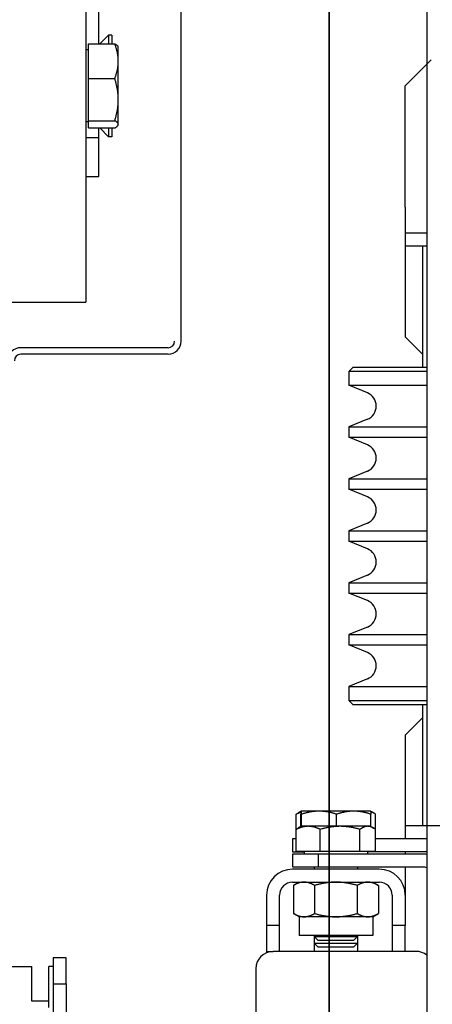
# Model space of a CAD drawing. Header units: millimetres. Extents: x 49320 to 60117, y -4209 to 20568.
# Tile 222 of 252: x 52276 to 52286, y 6226 to 6249. Entities that reach past the tile are written whole.
import ezdxf

# ---------------------------------------------------------------- set-up
doc = ezdxf.new("R2010")
doc.units = ezdxf.units.MM
doc.linetypes.add('ACAD_ISO10W100', pattern=[18.5, 12, -3, 0.5, -3])
doc.linetypes.add('Kropki i Kreski', pattern=[72, 36, -18, 0, -18])
doc.layers.add('_AA przekroje', color=7, linetype='Continuous', lineweight=40)
doc.layers.add('_mt_hatch żelbet', color=8, linetype='Continuous', lineweight=9)
for name, color, linetype in [('_mt_widok', 253, 'Continuous'), ('ARCATA', 4, 'Continuous'), ('ASSI', 3, 'ACAD_ISO10W100'), ('CABINA', 7, 'Continuous')]:
    doc.layers.add(name, color=color, linetype=linetype)

# ---------------------------------------------------------------- blocks, each defined once
blk = doc.blocks.new('G$C0D909F68')
at = {"layer": '_AA przekroje', "color": 7, "linetype": 'Kropki i Kreski', "lineweight": 35, "ltscale": 2}
blk.add_line((0, -2025.892), (0, 0), dxfattribs=at)
blk = doc.blocks.new('WINDA 1 DZ')
at = {"layer": 'ARCATA', "color": 5, "true_color": 0x1414ff}
for p, q in [((43.325, 123.2), (43.325, 171.1)), ((41.125, 164.1), (41.125, 124.1)), ((41.425, 130.072), (41.425, 130.986)), ((41.447, 130.072), (41.649, 130.274)), ((41.725, 130.274), (41.649, 130.274)), ((41.649, 130.274), (41.649, 130.072)), ((41.725, 130.274), (41.725, 130.072)), ((41.185, 129.932), (41.125, 129.932)), ((41.185, 130.072), (41.795, 130.072)), ((41.185, 129.268), (41.185, 130.072)), ((41.875, 130), (41.868, 130.012)), ((41.875, 129.67), (41.875, 130)), ((48.5, 129.1), (49.1, 129.7)), ((41.875, 128.782), (41.875, 129.67)), ((41.185, 128.296), (41.185, 129.268)), ((41.185, 129.268), (41.795, 129.268)), ((48.5, 126.3), (48.5, 129.1)), ((41.875, 128.212), (41.875, 128.782)), ((41.185, 128.269), (41.125, 128.269)), ((41.185, 128.296), (41.795, 128.296)), ((41.185, 128.128), (41.185, 128.296)), ((41.185, 128.128), (41.795, 128.128)), ((41.425, 127.899), (41.425, 128.128)), ((41.447, 128.128), (41.649, 127.926)), ((41.649, 128.128), (41.649, 127.926)), ((41.725, 128.128), (41.725, 127.926)), ((41.875, 128.2), (41.868, 128.188)), ((41.875, 128.2), (41.875, 128.212)), ((41.425, 127.899), (41.125, 127.899)), ((41.425, 127.007), (41.425, 127.899)), ((41.725, 127.926), (41.649, 127.926)), ((41.125, 127.007), (41.425, 127.007)), ((48.5, 126.3), (48.5, 125.7)), ((48.5, 125.7), (48.5, 125.4)), ((49, 125.7), (48.5, 125.7)), ((48.5, 125.4), (49, 125.4)), ((48.5, 125.4), (48.5, 123.3)), ((48.9, 125.4), (48.9, 122.6)), ((37.545, 124.1), (40.525, 124.1)), ((40.525, 124.1), (41.125, 124.1)), ((48.9, 122.9), (48.5, 123.3)), ((43.025, 123.05), (39.625, 123.05)), ((43.025, 122.9), (39.625, 122.9)), ((47.3, 122.6), (47.2, 122.5)), ((49, 122.5), (47.2, 122.5)), ((47.2, 122.5), (47.2, 122.181)), ((47.3, 122.6), (49, 122.6)), ((47.2, 122.181), (49, 122.181)), ((47.626, 122.005), (47.2, 122.181)), ((47.626, 121.395), (47.2, 121.219)), ((47.2, 121.219), (49, 121.219)), ((47.2, 121.219), (47.2, 120.981)), ((47.2, 120.981), (49, 120.981)), ((47.626, 120.805), (47.2, 120.981)), ((47.626, 120.195), (47.2, 120.019)), ((47.2, 120.019), (49, 120.019)), ((47.2, 120.019), (47.2, 119.781)), ((47.2, 119.781), (49, 119.781)), ((47.626, 119.605), (47.2, 119.781)), ((47.626, 118.995), (47.2, 118.819)), ((47.2, 118.819), (47.2, 118.581)), ((47.2, 118.819), (49, 118.819)), ((47.2, 118.581), (49, 118.581)), ((47.626, 118.405), (47.2, 118.581)), ((47.626, 117.795), (47.2, 117.619)), ((47.2, 117.619), (47.2, 117.381)), ((47.2, 117.619), (49, 117.619)), ((47.626, 117.205), (47.2, 117.381)), ((47.2, 117.381), (49, 117.381)), ((47.626, 116.595), (47.2, 116.419)), ((47.2, 116.419), (47.2, 116.181)), ((47.2, 116.419), (49, 116.419)), ((47.2, 116.181), (49, 116.181)), ((47.626, 116.005), (47.2, 116.181)), ((47.626, 115.395), (47.2, 115.219)), ((47.2, 115.219), (47.2, 114.9)), ((47.2, 115.219), (49, 115.219)), ((47.3, 114.8), (47.2, 114.9)), ((47.2, 114.9), (49, 114.9)), ((49, 114.8), (47.3, 114.8)), ((48.9, 114.8), (48.9, 112)), ((48.5, 114.1), (48.9, 114.5)), ((48.5, 114.1), (48.5, 112)), ((45.983, 111.919), (45.983, 112.269)), ((46.1, 112.34), (46.03, 112.3)), ((46.093, 111.986), (46.093, 112.269)), ((46.1, 112.34), (46.1, 112.34)), ((46.1, 112.34), (46.1, 112.34)), ((46.511, 112.34), (46.1, 112.34)), ((46.107, 111.99), (46.107, 112.269)), ((47.311, 112.34), (46.511, 112.34)), ((46.915, 111.99), (46.915, 112.269)), ((47.7, 112.34), (47.311, 112.34)), ((47.7, 112.34), (47.77, 112.3)), ((47.7, 112.34), (47.7, 112.34)), ((47.707, 111.986), (47.707, 112.269)), ((47.817, 111.919), (47.817, 112.269)), ((46.1, 111.99), (46.03, 111.95)), ((46.26, 111.99), (46.1, 111.99)), ((46.996, 111.99), (46.26, 111.99)), ((47.636, 111.99), (46.996, 111.99)), ((47.7, 111.99), (47.636, 111.99)), ((47.7, 111.99), (47.77, 111.95)), ((48.5, 112), (48.5, 111.7)), ((49, 112), (48.5, 112)), ((45.983, 111.41), (45.983, 111.919)), ((46.538, 111.41), (46.538, 111.919)), ((47.455, 111.41), (47.455, 111.919)), ((47.817, 111.41), (47.817, 111.919)), ((45.983, 111.7), (45.9, 111.7)), ((45.9, 111.7), (45.9, 111.4)), ((49, 111.7), (47.817, 111.7)), ((45.9, 111.4), (46.169, 111.4)), ((45.9, 111.35), (45.9, 111.05)), ((46.5, 111.35), (45.9, 111.35)), ((46.538, 111.41), (45.983, 111.41)), ((46.169, 111.41), (46.169, 111.35)), ((48.9, 111.35), (46.5, 111.35)), ((46.5, 111.05), (46.5, 111.35)), ((47.455, 111.41), (46.538, 111.41)), ((47.817, 111.41), (47.455, 111.41)), ((47.632, 111.41), (47.632, 111.35)), ((49, 111.4), (47.632, 111.4)), ((48.5, 111.4), (48.5, 111.35)), ((45.9, 111.05), (46.5, 111.05)), ((46.4, 111.05), (46.4, 111)), ((46.5, 111.05), (48.9, 111.05)), ((47.4, 111.05), (47.4, 111)), ((48.5, 111.05), (48.5, 110.4)), ((47.9, 111), (45.9, 111)), ((45.9, 110.7), (47.9, 110.7)), ((46.05, 110.7), (45.919, 110.624)), ((45.919, 110.624), (45.919, 109.976)), ((46.409, 110.624), (46.409, 109.976)), ((47.391, 110.624), (47.391, 109.976)), ((47.75, 110.7), (47.881, 110.624)), ((47.881, 110.624), (47.881, 109.976)), ((45.3, 110.4), (45.3, 109.7)), ((45.6, 109.7), (45.6, 110.4)), ((48.2, 110.4), (48.2, 109.7)), ((48.5, 110.4), (48.5, 109.7)), ((46.05, 109.9), (45.919, 109.976)), ((46.164, 109.9), (46.05, 109.9)), ((46.05, 109.9), (46.05, 109.47)), ((46.9, 109.9), (46.164, 109.9)), ((47.636, 109.9), (46.9, 109.9)), ((47.75, 109.9), (47.636, 109.9)), ((47.75, 109.9), (47.881, 109.976)), ((47.75, 109.9), (47.75, 109.47)), ((45.6, 109.7), (45.3, 109.7)), ((45.3, 109.7), (45.3, 109.1)), ((45.6, 109.1), (45.6, 109.7)), ((48.5, 109.7), (48.2, 109.7)), ((48.2, 109.7), (48.2, 109.1)), ((48.5, 109.1), (48.5, 109.7)), ((47.75, 109.47), (46.05, 109.47)), ((46.4, 109.47), (46.4, 109.442)), ((46.4, 109.442), (46.4, 109.292)), ((46.4, 109.442), (47.4, 109.442)), ((46.492, 109.35), (46.4, 109.442)), ((47.308, 109.35), (47.4, 109.442)), ((47.4, 109.47), (47.4, 109.442)), ((47.4, 109.442), (47.4, 109.292)), ((46.492, 109.2), (46.4, 109.292)), ((46.4, 109.292), (47.4, 109.292)), ((46.4, 109.292), (46.4, 109.1)), ((47.308, 109.35), (46.492, 109.35)), ((47.308, 109.2), (47.4, 109.292)), ((47.4, 109.292), (47.4, 109.1)), ((45.3, 109.1), (45.3, 109.071)), ((45.3, 109.1), (45.45, 109.1)), ((48.75, 109.1), (45.45, 109.1)), ((47.308, 109.2), (46.492, 109.2)), ((40.375, 108.95), (40.375, 108.35)), ((40.675, 108.95), (40.375, 108.95)), ((40.675, 108.35), (40.675, 108.95)), ((38.851, 108.75), (39.875, 108.75)), ((39.875, 107.95), (39.875, 108.75)), ((40.275, 108.15), (40.275, 108.75)), ((40.375, 108.75), (40.275, 108.75)), ((45.05, 108.7), (45.05, 106.7)), ((40.375, 108.35), (40.375, 96.72)), ((40.375, 108.35), (40.675, 108.35)), ((40.675, 108.35), (40.675, 106.125)), ((40.275, 107.805), (40.275, 108.15)), ((40.275, 107.95), (39.875, 107.95))]:
    blk.add_line(p, q, dxfattribs=at)
for centre, radius, start, end in [((43.025, 123.2), 0.3, 270, 0), ((43.025, 123.2), 0.15, 270, 0), ((39.625, 122.75), 0.3, 90, 180), ((39.625, 122.75), 0.15, 90, 180), ((47.5, 121.7), 0.33, 292.5, 67.5), ((47.5, 120.5), 0.33, 292.5, 67.5), ((47.5, 119.3), 0.33, 292.5, 67.5), ((47.5, 118.1), 0.33, 292.5, 67.5), ((47.5, 116.9), 0.33, 292.5, 67.5), ((47.5, 115.7), 0.33, 292.5, 67.5), ((48.9, 110.75), 0.6, 80.4059, 90), ((48.9, 110.75), 0.3, 70.5288, 90), ((45.9, 110.4), 0.6, 90, 180), ((47.9, 110.4), 0.6, 0, 90), ((45.9, 110.4), 0.3, 90, 180), ((47.9, 110.4), 0.3, 0, 90), ((45.45, 108.7), 0.4, 90, 180), ((48.75, 108.7), 0.4, 51.3178, 90)]:
    blk.add_arc(centre, radius, start, end, dxfattribs=at)
for points, weights in [([(41.875, 129.67), (41.875, 129.857), (41.795, 130.072)], [1, 1.0379548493, 1]), ([(41.795, 130.072), (41.852, 130.04), (41.868, 130.012)], [1, 1.02672726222, 1.01581261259]), ([(41.795, 129.268), (41.875, 129.483), (41.875, 129.67)], [1, 1.0379548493, 1]), ([(41.875, 128.782), (41.875, 129.007), (41.795, 129.268)], [1, 1.0379548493, 1]), ([(41.795, 128.296), (41.875, 128.556), (41.875, 128.782)], [1, 1.0379548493, 1]), ([(41.875, 128.212), (41.875, 128.251), (41.795, 128.296)], [1, 1.0379548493, 1]), ([(41.795, 128.128), (41.875, 128.173), (41.875, 128.212)], [1, 1.0379548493, 1]), ([(46.096, 112.314), (46.042, 112.297), (45.983, 112.269)], [1.01801164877, 1.01469631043, 1]), ([(45.983, 112.269), (46.007, 112.287), (46.03, 112.3)], [1, 1.00929809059, 1.01404053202]), ([(46.1, 112.34), (46.097, 112.34), (46.093, 112.269)], [1, 1.0379548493, 1]), ([(46.107, 112.269), (46.103, 112.34), (46.1, 112.34)], [1, 1.0379548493, 1]), ([(46.511, 112.34), (46.324, 112.34), (46.107, 112.269)], [1, 1.0379548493, 1]), ([(46.915, 112.269), (46.698, 112.34), (46.511, 112.34)], [1, 1.0379548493, 1]), ([(47.311, 112.34), (47.127, 112.34), (46.915, 112.269)], [1, 1.0379548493, 1]), ([(47.707, 112.269), (47.495, 112.34), (47.311, 112.34)], [1, 1.0379548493, 1]), ([(47.7, 112.34), (47.703, 112.338), (47.707, 112.269)], [1.0020851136, 1.03688196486, 1]), ([(47.817, 112.269), (47.756, 112.313), (47.703, 112.33)], [1, 1.02341796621, 1.01793837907]), ([(46.26, 111.99), (46.132, 111.99), (45.983, 111.919)], [1, 1.0379548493, 1]), ([(45.983, 111.919), (46.007, 111.937), (46.03, 111.95)], [1, 1.00929809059, 1.01404053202]), ([(46.538, 111.919), (46.389, 111.99), (46.26, 111.99)], [1, 1.0379548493, 1]), ([(46.996, 111.99), (46.784, 111.99), (46.538, 111.919)], [1, 1.0379548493, 1]), ([(47.455, 111.919), (47.209, 111.99), (46.996, 111.99)], [1, 1.0379548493, 1]), ([(47.636, 111.99), (47.552, 111.99), (47.455, 111.919)], [1, 1.0379548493, 1]), ([(47.817, 111.919), (47.72, 111.99), (47.636, 111.99)], [1, 1.0379548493, 1]), ([(46.164, 110.7), (46.05, 110.7), (45.919, 110.624)], [1, 1.0379548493, 1]), ([(46.409, 110.624), (46.278, 110.7), (46.164, 110.7)], [1, 1.0379548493, 1]), ([(46.9, 110.7), (46.672, 110.7), (46.409, 110.624)], [1, 1.0379548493, 1]), ([(47.391, 110.624), (47.128, 110.7), (46.9, 110.7)], [1, 1.0379548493, 1]), ([(47.636, 110.7), (47.522, 110.7), (47.391, 110.624)], [1, 1.0379548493, 1]), ([(47.881, 110.624), (47.75, 110.7), (47.636, 110.7)], [1, 1.0379548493, 1]), ([(45.919, 109.976), (46.05, 109.9), (46.164, 109.9)], [1, 1.0379548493, 1]), ([(46.164, 109.9), (46.278, 109.9), (46.409, 109.976)], [1, 1.0379548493, 1]), ([(46.409, 109.976), (46.672, 109.9), (46.9, 109.9)], [1, 1.0379548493, 1]), ([(46.9, 109.9), (47.128, 109.9), (47.391, 109.976)], [1, 1.0379548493, 1]), ([(47.391, 109.976), (47.522, 109.9), (47.636, 109.9)], [1, 1.0379548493, 1]), ([(47.636, 109.9), (47.75, 109.9), (47.881, 109.976)], [1, 1.0379548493, 1])]:
    blk.add_rational_spline(points, weights, degree=2, dxfattribs=at)
at = {"layer": 'ASSI', "color": 5, "ltscale": 5, "true_color": 0x1414ff}
blk.add_line((164, 112), (49, 112), dxfattribs=at)
at = {"layer": 'CABINA', "color": 5, "true_color": 0x1414ff}
blk.add_line((49, 186), (49, 38), dxfattribs=at)

msp = doc.modelspace()

# ---------------------------------------------------------------- hatches: boundary and pattern name
at = {"layer": '_mt_hatch żelbet', "ltscale": 2, "transparency": 33554687}
h = msp.add_hatch(dxfattribs=at)
h.set_pattern_fill('ANSI36', color=8)
h.set_pattern_definition([(45, (55916.924, 9594.0647), (1.683798, 6.173926), [7.9375, -1.5875, 0, -1.5875])])
edge = h.paths.add_edge_path()
edge.add_line((52283.322, 6133.302), (52251.576, 6133.302))
edge.add_line((52251.576, 6133.302), (52251.576, 6215.702))
edge.add_line((52251.576, 6215.702), (52249.726, 6215.702))
edge.add_line((52249.726, 6215.702), (52249.676, 6215.752))
edge.add_arc((52249.626, 6215.752), 0.05, 0, 90)
edge.add_line((52249.626, 6215.802), (52247.126, 6215.802))
edge.add_line((52247.126, 6215.802), (52247.126, 6215.727))
edge.add_line((52247.126, 6215.727), (52247.101, 6215.702))
edge.add_line((52247.101, 6215.702), (52246.901, 6215.702))
edge.add_line((52246.901, 6215.702), (52246.876, 6215.727))
edge.add_line((52246.876, 6215.727), (52246.876, 6215.802))
edge.add_line((52246.876, 6215.802), (52246.826, 6215.802))
edge.add_line((52246.826, 6215.802), (52246.826, 6216.802))
edge.add_line((52246.826, 6216.802), (52246.876, 6216.802))
edge.add_line((52246.876, 6216.802), (52246.876, 6216.877))
edge.add_line((52246.876, 6216.877), (52246.901, 6216.902))
edge.add_line((52246.901, 6216.902), (52247.101, 6216.902))
edge.add_line((52247.101, 6216.902), (52247.126, 6216.877))
edge.add_line((52247.126, 6216.877), (52247.126, 6216.802))
edge.add_line((52247.126, 6216.802), (52249.626, 6216.802))
edge.add_arc((52249.626, 6216.852), 0.05, 270, 360)
edge.add_line((52249.676, 6216.852), (52249.726, 6216.902))
edge.add_line((52249.726, 6216.902), (52251.576, 6216.902))
edge.add_line((52251.576, 6216.902), (52251.576, 6223.702))
edge.add_line((52251.576, 6223.702), (52249.726, 6223.702))
edge.add_line((52249.726, 6223.702), (52249.676, 6223.752))
edge.add_arc((52249.626, 6223.752), 0.05, 0, 90)
edge.add_line((52249.626, 6223.802), (52247.126, 6223.802))
edge.add_line((52247.126, 6223.802), (52247.126, 6223.727))
edge.add_line((52247.126, 6223.727), (52247.101, 6223.702))
edge.add_line((52247.101, 6223.702), (52246.901, 6223.702))
edge.add_line((52246.901, 6223.702), (52246.876, 6223.727))
edge.add_line((52246.876, 6223.727), (52246.876, 6223.802))
edge.add_line((52246.876, 6223.802), (52246.826, 6223.802))
edge.add_line((52246.826, 6223.802), (52246.826, 6223.677))
edge.add_arc((52246.801, 6223.677), 0.025, 270, 360, ccw=False)
edge.add_line((52246.801, 6223.652), (52245.451, 6223.652))
edge.add_arc((52245.451, 6223.677), 0.025, 180, 270, ccw=False)
edge.add_line((52245.426, 6223.699), (52245.426, 6223.798))
edge.add_line((52245.426, 6223.798), (52244.192, 6223.702))
edge.add_arc((52244.176, 6223.901), 0.2, 180, 274.4517, ccw=False)
edge.add_line((52243.976, 6223.901), (52243.976, 6224.702))
edge.add_arc((52244.176, 6224.702), 0.2, 85.5483, 180, ccw=False)
edge.add_line((52244.192, 6224.902), (52245.426, 6224.805))
edge.add_line((52245.426, 6224.805), (52245.426, 6224.926))
edge.add_arc((52245.451, 6224.927), 0.025, 90, 180, ccw=False)
edge.add_line((52245.451, 6224.952), (52246.801, 6224.952))
edge.add_arc((52246.801, 6224.927), 0.025, 0, 90, ccw=False)
edge.add_line((52246.826, 6224.927), (52246.826, 6224.802))
edge.add_line((52246.826, 6224.802), (52246.876, 6224.802))
edge.add_line((52246.876, 6224.802), (52246.876, 6224.877))
edge.add_line((52246.876, 6224.877), (52246.901, 6224.902))
edge.add_line((52246.901, 6224.902), (52247.101, 6224.902))
edge.add_line((52247.101, 6224.902), (52247.126, 6224.877))
edge.add_line((52247.126, 6224.877), (52247.126, 6224.802))
edge.add_line((52247.126, 6224.802), (52249.626, 6224.802))
edge.add_arc((52249.626, 6224.852), 0.05, 270, 360)
edge.add_line((52249.676, 6224.852), (52249.726, 6224.902))
edge.add_line((52249.726, 6224.902), (52251.576, 6224.902))
edge.add_line((52251.576, 6224.902), (52251.576, 6290.052))
edge.add_line((52251.576, 6290.052), (52249.726, 6290.052))
edge.add_line((52249.726, 6290.052), (52249.676, 6290.102))
edge.add_arc((52249.626, 6290.102), 0.05, 0, 90)
edge.add_line((52249.626, 6290.152), (52247.126, 6290.152))
edge.add_line((52247.126, 6290.152), (52247.126, 6290.077))
edge.add_line((52247.126, 6290.077), (52247.101, 6290.052))
edge.add_line((52247.101, 6290.052), (52246.901, 6290.052))
edge.add_line((52246.901, 6290.052), (52246.876, 6290.077))
edge.add_line((52246.876, 6290.077), (52246.876, 6290.152))
edge.add_line((52246.876, 6290.152), (52246.826, 6290.152))
edge.add_line((52246.826, 6290.152), (52246.826, 6290.027))
edge.add_arc((52246.801, 6290.027), 0.025, 270, 360, ccw=False)
edge.add_line((52246.801, 6290.002), (52245.451, 6290.002))
edge.add_arc((52245.451, 6290.027), 0.025, 180, 270, ccw=False)
edge.add_line((52245.426, 6290.027), (52245.426, 6290.148))
edge.add_line((52245.426, 6290.148), (52244.692, 6290.052))
edge.add_arc((52244.676, 6290.251), 0.2, 180, 274.4517, ccw=False)
edge.add_line((52244.476, 6290.251), (52244.476, 6291.052))
edge.add_arc((52244.676, 6291.052), 0.2, 85.5483, 180, ccw=False)
edge.add_line((52244.692, 6291.252), (52245.426, 6291.155))
edge.add_line((52245.426, 6291.155), (52245.426, 6291.277))
edge.add_arc((52245.451, 6291.277), 0.025, 90, 180, ccw=False)
edge.add_line((52245.451, 6291.302), (52246.801, 6291.302))
edge.add_arc((52246.801, 6291.277), 0.025, 0, 90, ccw=False)
edge.add_line((52246.826, 6291.277), (52246.826, 6291.152))
edge.add_line((52246.826, 6291.152), (52246.876, 6291.152))
edge.add_line((52246.876, 6291.152), (52246.876, 6291.227))
edge.add_line((52246.876, 6291.227), (52246.901, 6291.252))
edge.add_line((52246.901, 6291.252), (52247.101, 6291.252))
edge.add_line((52247.101, 6291.252), (52247.126, 6291.227))
edge.add_line((52247.126, 6291.227), (52247.126, 6291.152))
edge.add_line((52247.126, 6291.152), (52249.626, 6291.152))
edge.add_arc((52249.626, 6291.202), 0.05, 270, 360)
edge.add_line((52249.676, 6291.202), (52249.726, 6291.252))
edge.add_line((52249.726, 6291.252), (52251.576, 6291.252))
edge.add_line((52251.576, 6291.252), (52251.576, 6300.152))
edge.add_line((52251.576, 6300.152), (52249.726, 6300.152))
edge.add_line((52249.726, 6300.152), (52249.676, 6300.202))
edge.add_arc((52249.626, 6300.202), 0.05, 0, 90)
edge.add_line((52249.626, 6300.252), (52247.126, 6300.252))
edge.add_line((52247.126, 6300.252), (52247.126, 6300.177))
edge.add_line((52247.126, 6300.177), (52247.101, 6300.152))
edge.add_line((52247.101, 6300.152), (52246.901, 6300.152))
edge.add_line((52246.901, 6300.152), (52246.876, 6300.177))
edge.add_line((52246.876, 6300.177), (52246.876, 6300.252))
edge.add_line((52246.876, 6300.252), (52246.826, 6300.252))
edge.add_line((52246.826, 6300.252), (52246.826, 6300.127))
edge.add_arc((52246.801, 6300.127), 0.025, 270, 360, ccw=False)
edge.add_line((52246.801, 6300.102), (52246.445, 6300.102))
edge.add_spline(control_points=[(52246.436, 6300.113), (52246.436, 6300.113), (52246.436, 6300.113), (52246.436, 6300.113), (52246.435, 6300.113), (52246.432, 6300.114), (52246.429, 6300.115), (52246.422, 6300.117), (52246.418, 6300.117), (52246.407, 6300.119), (52246.401, 6300.12), (52246.389, 6300.12), (52246.382, 6300.121), (52246.376, 6300.121)], knot_values=[0.024008, 0.024008, 0.024008, 0.024008, 0.028269, 0.028269, 0.039404, 0.039404, 0.055597, 0.055597, 0.075883, 0.075883, 0.097542, 0.097542, 0.117485, 0.117485, 0.117485, 0.117485], degree=3, periodic=0)
edge.add_line((52246.376, 6300.121), (52245.576, 6300.121))
edge.add_spline(control_points=[(52245.576, 6300.103), (52245.57, 6300.103), (52245.565, 6300.103), (52245.545, 6300.104), (52245.532, 6300.104), (52245.507, 6300.105), (52245.496, 6300.106), (52245.475, 6300.109), (52245.465, 6300.111), (52245.451, 6300.116), (52245.445, 6300.119), (52245.436, 6300.126), (52245.433, 6300.13), (52245.428, 6300.14), (52245.426, 6300.146), (52245.426, 6300.151)], knot_values=[0, 0, 0, 0, 0.0173, 0.0173, 0.057137, 0.057137, 0.096974, 0.096974, 0.13681, 0.13681, 0.163111, 0.163111, 0.180869, 0.180869, 0.199184, 0.199184, 0.199184, 0.199184], degree=3, periodic=0)
edge.add_line((52245.426, 6300.151), (52245.426, 6300.248))
edge.add_line((52245.426, 6300.248), (52244.692, 6300.152))
edge.add_arc((52244.676, 6300.351), 0.2, 180, 274.4517, ccw=False)
edge.add_line((52244.476, 6300.351), (52244.476, 6301.152))
edge.add_arc((52244.676, 6301.152), 0.2, 85.5483, 180, ccw=False)
edge.add_line((52244.692, 6301.352), (52245.426, 6301.255))
edge.add_line((52245.426, 6301.255), (52245.426, 6301.377))
edge.add_arc((52245.451, 6301.377), 0.025, 90, 180, ccw=False)
edge.add_line((52245.451, 6301.402), (52246.801, 6301.402))
edge.add_arc((52246.801, 6301.377), 0.025, 0, 90, ccw=False)
edge.add_line((52246.826, 6301.377), (52246.826, 6301.252))
edge.add_line((52246.826, 6301.252), (52246.876, 6301.252))
edge.add_line((52246.876, 6301.252), (52246.876, 6301.327))
edge.add_line((52246.876, 6301.327), (52246.901, 6301.352))
edge.add_line((52246.901, 6301.352), (52247.101, 6301.352))
edge.add_line((52247.101, 6301.352), (52247.126, 6301.327))
edge.add_line((52247.126, 6301.327), (52247.126, 6301.252))
edge.add_line((52247.126, 6301.252), (52249.626, 6301.252))
edge.add_arc((52249.626, 6301.302), 0.05, 270, 360)
edge.add_line((52249.676, 6301.302), (52249.726, 6301.352))
edge.add_line((52249.726, 6301.352), (52251.576, 6301.352))
edge.add_line((52251.576, 6301.352), (52251.576, 6327.302))
edge.add_line((52251.576, 6327.302), (52283.322, 6327.302))
edge.add_line((52283.322, 6327.302), (52283.322, 6342.201))
edge.add_line((52283.322, 6342.201), (52236.576, 6342.201))
edge.add_line((52236.576, 6342.201), (52236.576, 6118.302))
edge.add_line((52236.576, 6118.302), (52283.322, 6118.302))
edge.add_line((52283.322, 6118.301), (52283.322, 6133.302))
h.paths.add_polyline_path([(52431.576, 6342.201), (52283.322, 6342.201), (52283.322, 6327.302), (52416.576, 6327.302), (52416.571, 6227.202), (52416.571, 6228.102), (52415.301, 6228.102), (52414.901, 6228.102), (52415.901, 6227.102), (52415.901, 6213.502), (52414.901, 6212.502), (52415.301, 6212.502), (52416.571, 6212.502), (52416.576, 6213.402), (52416.576, 6144.302), (52431.576, 6129.302)])
h.paths.add_polyline_path([(52396.776, 6141.655), (52436.376, 6141.655), (52434.376, 6141.655), (52394.776, 6141.655)])
h.paths.add_polyline_path([(52431.576, 6118.302), (52431.576, 6129.302), (52416.576, 6144.302), (52416.576, 6133.302), (52409.576, 6133.302), (52409.576, 6118.302)])
edge = h.paths.add_edge_path(flags=16)
edge.add_spline(control_points=[(52245.438, 6216.914), (52245.438, 6216.914), (52245.439, 6216.915), (52245.445, 6216.922), (52245.453, 6216.926), (52245.46, 6216.929)], knot_values=[0.127222, 0.127222, 0.127222, 0.127222, 0.129604, 0.129604, 0.161729, 0.161729, 0.161729, 0.161729], degree=3, periodic=0)
edge = h.paths.add_edge_path(flags=16)
edge.add_arc((52244.176, 6215.901), 0.2, 180, 274.4517, ccw=False)
edge.add_line((52243.976, 6215.901), (52243.976, 6216.702))
edge.add_arc((52244.176, 6216.702), 0.2, 85.5483, 180, ccw=False)
edge.add_line((52244.192, 6216.902), (52245.426, 6216.805))
edge.add_line((52245.426, 6216.805), (52245.426, 6216.205))
edge.add_spline(control_points=[(52245.426, 6216.205), (52245.426, 6216.204), (52245.426, 6216.204), (52245.426, 6216.188), (52245.429, 6216.172), (52245.438, 6216.143), (52245.445, 6216.129), (52245.461, 6216.107), (52245.468, 6216.099), (52245.476, 6216.092)], knot_values=[0.091168, 0.091168, 0.091168, 0.091168, 0.092523, 0.092523, 0.132421, 0.132421, 0.171812, 0.171812, 0.199493, 0.199493, 0.199493, 0.199493], degree=3, periodic=0)
edge.add_spline(control_points=[(52245.476, 6216.092), (52245.48, 6216.089), (52245.483, 6216.086), (52245.5, 6216.074), (52245.514, 6216.067), (52245.544, 6216.057), (52245.56, 6216.055), (52245.576, 6216.055)], knot_values=[0, 0, 0, 0, 0.011492, 0.011492, 0.051269, 0.051269, 0.091168, 0.091168, 0.091168, 0.091168], degree=3, periodic=0)
edge.add_line((52245.576, 6216.055), (52246.376, 6216.055))
edge.add_spline(control_points=[(52246.376, 6216.055), (52246.377, 6216.055), (52246.377, 6216.055), (52246.383, 6216.055), (52246.388, 6216.054), (52246.397, 6216.051), (52246.402, 6216.048), (52246.411, 6216.043), (52246.414, 6216.039), (52246.42, 6216.032), (52246.423, 6216.027), (52246.426, 6216.019), (52246.426, 6216.015), (52246.426, 6216.011)], knot_values=[0, 0, 0, 0, 0.001746, 0.001746, 0.02414, 0.02414, 0.046992, 0.046992, 0.070489, 0.070489, 0.093985, 0.093985, 0.117481, 0.117481, 0.117481, 0.117481], degree=3, periodic=0)
edge.add_spline(control_points=[(52246.426, 6216.005), (52246.426, 6216), (52246.425, 6215.994), (52246.42, 6215.984), (52246.416, 6215.98), (52246.407, 6215.972), (52246.402, 6215.969), (52246.389, 6215.965), (52246.383, 6215.964), (52246.376, 6215.964)], knot_values=[-0.075489, -0.075489, -0.075489, -0.075489, -0.056592, -0.056592, -0.037695, -0.037695, -0.018848, -0.018848, 0, 0, 0, 0], degree=3, periodic=0)
edge.add_line((52246.376, 6215.964), (52245.576, 6215.964))
edge.add_spline(control_points=[(52245.576, 6215.964), (52245.558, 6215.964), (52245.538, 6215.961), (52245.501, 6215.949), (52245.484, 6215.94), (52245.457, 6215.92), (52245.445, 6215.907), (52245.43, 6215.881), (52245.426, 6215.867), (52245.426, 6215.856)], knot_values=[0.959969, 0.959969, 0.959969, 0.959969, 1.016264, 1.016264, 1.07256, 1.07256, 1.132171, 1.132171, 1.191783, 1.191783, 1.191783, 1.191783], degree=3, periodic=0)
edge.add_line((52245.426, 6215.856), (52245.426, 6215.815))
edge.add_line((52245.426, 6215.798), (52244.192, 6215.702))
h.paths.add_polyline_path([(52424.056, 6214.602, -0.437158), (52424.271, 6214.402), (52424.271, 6213.601, -0.437158), (52424.056, 6213.402), (52422.821, 6213.498), (52422.821, 6213.377, -0.414214), (52422.796, 6213.352), (52421.446, 6213.352, -0.414214), (52421.421, 6213.377), (52421.421, 6213.502), (52421.371, 6213.502), (52421.371, 6213.427), (52421.346, 6213.402), (52421.146, 6213.402), (52421.121, 6213.427), (52421.121, 6213.502), (52418.621, 6213.502, 0.414214), (52418.571, 6213.452), (52418.521, 6213.402), (52418.521, 6214.602), (52418.571, 6214.552, 0.414214), (52418.621, 6214.502), (52421.121, 6214.502), (52421.121, 6214.577), (52421.146, 6214.602), (52421.346, 6214.602), (52421.371, 6214.577), (52421.371, 6214.502), (52421.421, 6214.502), (52421.421, 6214.627, -0.414214), (52421.446, 6214.652), (52422.796, 6214.652, -0.414214), (52422.821, 6214.627), (52422.821, 6214.505)], flags=16)
edge = h.paths.add_edge_path(flags=16)
edge.add_line((52421.571, 6227.248), (52422.671, 6227.248))
edge.add_spline(control_points=[(52422.671, 6227.245), (52422.685, 6227.245), (52422.698, 6227.245), (52422.724, 6227.243), (52422.737, 6227.242), (52422.76, 6227.239), (52422.771, 6227.237), (52422.79, 6227.231), (52422.799, 6227.227), (52422.81, 6227.218), (52422.813, 6227.214), (52422.819, 6227.205), (52422.821, 6227.199), (52422.821, 6227.191), (52422.821, 6227.19), (52422.821, 6227.189)], knot_values=[0, 0, 0, 0, 0.039334, 0.039334, 0.078667, 0.078667, 0.118001, 0.118001, 0.157334, 0.157334, 0.171979, 0.171979, 0.193578, 0.193578, 0.196668, 0.196668, 0.196668, 0.196668], degree=3, periodic=0)
edge.add_line((52422.821, 6227.189), (52422.821, 6227.105))
edge.add_line((52422.821, 6227.105), (52424.056, 6227.202))
edge.add_arc((52424.071, 6227.002), 0.2, 360, 94.4517, ccw=False)
edge.add_line((52424.271, 6227.002), (52424.271, 6226.201))
edge.add_arc((52424.071, 6226.201), 0.2, 265.5483, 360, ccw=False)
edge.add_line((52424.056, 6226.002), (52422.821, 6226.098))
edge.add_line((52422.821, 6226.098), (52422.821, 6225.983))
edge.add_arc((52422.796, 6225.977), 0.025, 270, 360, ccw=False)
edge.add_line((52422.796, 6225.952), (52421.446, 6225.952))
edge.add_arc((52421.446, 6225.977), 0.025, 180, 270, ccw=False)
edge.add_line((52421.421, 6225.977), (52421.421, 6226.102))
edge.add_line((52421.421, 6226.102), (52421.371, 6226.102))
edge.add_line((52421.371, 6226.102), (52421.371, 6226.027))
edge.add_line((52421.371, 6226.027), (52421.346, 6226.002))
edge.add_line((52421.346, 6226.002), (52421.146, 6226.002))
edge.add_line((52421.146, 6226.002), (52421.121, 6226.027))
edge.add_line((52421.121, 6226.027), (52421.121, 6226.102))
edge.add_line((52421.121, 6226.102), (52418.621, 6226.102))
edge.add_arc((52418.621, 6226.052), 0.05, 90, 180)
edge.add_line((52418.571, 6226.052), (52418.521, 6226.002))
edge.add_line((52418.521, 6226.002), (52416.576, 6226.002))
edge.add_line((52416.571, 6226.002), (52416.571, 6227.202))
edge.add_line((52416.576, 6227.202), (52418.521, 6227.202))
edge.add_line((52418.521, 6227.202), (52418.571, 6227.152))
edge.add_arc((52418.621, 6227.152), 0.05, 180, 270)
edge.add_line((52418.621, 6227.102), (52421.121, 6227.102))
edge.add_line((52421.121, 6227.102), (52421.121, 6227.177))
edge.add_line((52421.121, 6227.177), (52421.146, 6227.202))
edge.add_line((52421.146, 6227.202), (52421.346, 6227.202))
edge.add_line((52421.346, 6227.202), (52421.371, 6227.177))
edge.add_line((52421.371, 6227.177), (52421.371, 6227.102))
edge.add_line((52421.371, 6227.102), (52421.421, 6227.102))
edge.add_line((52421.421, 6227.102), (52421.421, 6227.189))
edge.add_spline(control_points=[(52421.421, 6227.196), (52421.421, 6227.198), (52421.421, 6227.199), (52421.422, 6227.207), (52421.425, 6227.213), (52421.431, 6227.221), (52421.434, 6227.224), (52421.445, 6227.233), (52421.454, 6227.236), (52421.473, 6227.242), (52421.483, 6227.243), (52421.506, 6227.246), (52421.519, 6227.247), (52421.544, 6227.248), (52421.558, 6227.248), (52421.571, 6227.248)], knot_values=[0, 0, 0, 0, 0.004418, 0.004418, 0.024591, 0.024591, 0.039334, 0.039334, 0.078667, 0.078667, 0.118001, 0.118001, 0.157334, 0.157334, 0.196668, 0.196668, 0.196668, 0.196668], degree=3, periodic=0)
edge = h.paths.add_edge_path(flags=16)
edge.add_spline(control_points=[(52422.821, 6227.189), (52422.821, 6227.19), (52422.821, 6227.191), (52422.821, 6227.199), (52422.819, 6227.205), (52422.813, 6227.214), (52422.81, 6227.218), (52422.799, 6227.227), (52422.79, 6227.231), (52422.771, 6227.237), (52422.76, 6227.239), (52422.737, 6227.242), (52422.724, 6227.243), (52422.698, 6227.245), (52422.685, 6227.245), (52422.671, 6227.245)], knot_values=[0, 0, 0, 0, 0.00309, 0.00309, 0.024689, 0.024689, 0.039334, 0.039334, 0.078667, 0.078667, 0.118001, 0.118001, 0.157334, 0.157334, 0.196668, 0.196668, 0.196668, 0.196668], degree=3, periodic=0)
edge.add_spline(control_points=[(52422.671, 6227.248), (52422.676, 6227.248), (52422.681, 6227.248), (52422.699, 6227.248), (52422.712, 6227.247), (52422.737, 6227.246), (52422.749, 6227.245), (52422.771, 6227.241), (52422.78, 6227.239), (52422.796, 6227.233), (52422.802, 6227.23), (52422.811, 6227.222), (52422.815, 6227.218), (52422.82, 6227.208), (52422.821, 6227.202), (52422.821, 6227.196)], knot_values=[0, 0, 0, 0, 0.014118, 0.014118, 0.053458, 0.053458, 0.092798, 0.092798, 0.132138, 0.132138, 0.159634, 0.159634, 0.178131, 0.178131, 0.1967, 0.1967, 0.1967, 0.1967], degree=3, periodic=0)
h.paths.add_polyline_path([(52416.576, 6214.602), (52416.571, 6213.402), (52416.571, 6214.602)], is_closed=False, flags=16)
h.paths.add_polyline_path([(52416.576, 6226.002), (52416.571, 6214.602), (52416.571, 6226.002)], is_closed=False, flags=16)
edge = h.paths.add_edge_path(flags=0)
edge.add_spline(control_points=[(52422.671, 6213.887), (52422.69, 6213.887), (52422.71, 6213.883), (52422.747, 6213.868), (52422.764, 6213.857), (52422.791, 6213.831), (52422.803, 6213.814), (52422.818, 6213.777), (52422.821, 6213.758), (52422.821, 6213.74)], knot_values=[0.728155, 0.728155, 0.728155, 0.728155, 0.78445, 0.78445, 0.840746, 0.840746, 0.900357, 0.900357, 0.959969, 0.959969, 0.959969, 0.959969], degree=3, periodic=0)
edge.add_spline(control_points=[(52422.821, 6213.74), (52422.821, 6213.758), (52422.818, 6213.777), (52422.803, 6213.814), (52422.791, 6213.831), (52422.764, 6213.857), (52422.747, 6213.868), (52422.71, 6213.883), (52422.69, 6213.887), (52422.671, 6213.887)], knot_values=[0.728155, 0.728155, 0.728155, 0.728155, 0.787767, 0.787767, 0.847378, 0.847378, 0.903674, 0.903674, 0.959969, 0.959969, 0.959969, 0.959969], degree=3, periodic=0)

# ---------------------------------------------------------------- block references
at = {"layer": '_AA przekroje'}
msp.add_blockref('G$C0D909F68', (52283.322, 6773.771), dxfattribs=at)
at = {"layer": '_mt_widok', "ltscale": 3}
msp.add_blockref('WINDA 1 DZ', (52236.576, 6118.302), dxfattribs=at)

doc.saveas('drawing.dxf')
